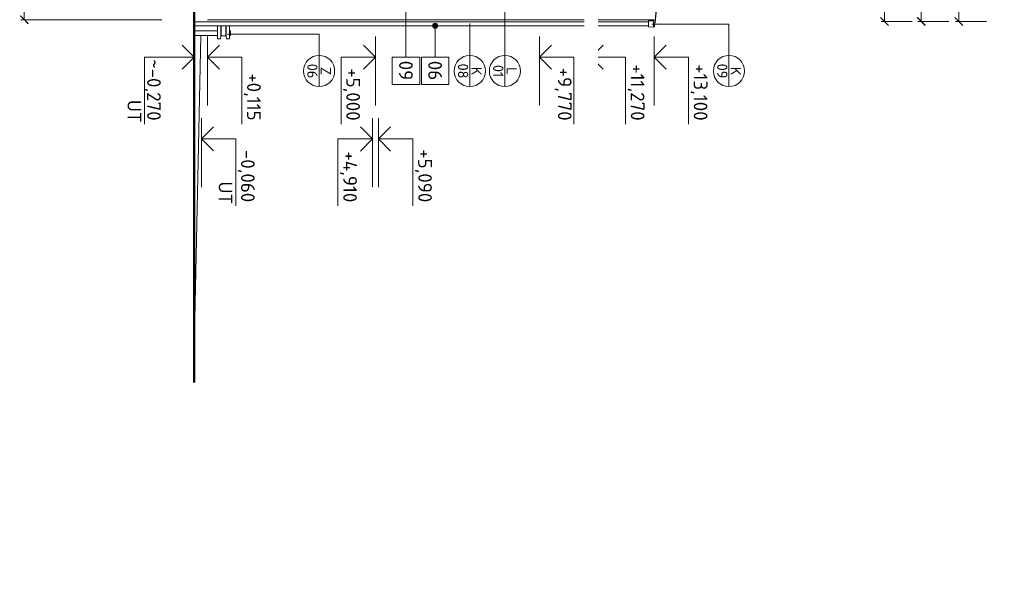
# Model space of a CAD drawing. Header units: millimetres. Extents: x -796345 to 3713765, y -2985421 to 2187451.
# Tile 89 of 256: x -30768 to -2146, y -16908 to -950. Entities that reach past the tile are written whole.
import ezdxf
from ezdxf import colors
from ezdxf.entities.mleader import LeaderData, LeaderLine
from ezdxf.enums import TextEntityAlignment as Align
from ezdxf.math import Vec2, Vec3

# ---------------------------------------------------------------- set-up
doc = ezdxf.new("R2010")
doc.units = ezdxf.units.MM
doc.header["$PDMODE"] = 1
doc.layers.get('Defpoints').update_dxf_attribs({"color": 8})
for name, color, linetype, lineweight in [('A99_N_kce-pohl', 1, 'Continuous', 9), ('A99_N_koty-200', 5, 'Continuous', 5), ('A99_N_koty-200-vysk', 6, 'Continuous', 9), ('A99_N_leg-text', 7, 'Continuous', 9), ('A99_N_txt-popis-50', 240, 'Continuous', 9), ('A99_N_znaceni 200', 5, 'Continuous', 5), ('A99_S_kce-pohl', 7, 'Continuous', 5)]:
    doc.layers.add(name, color=color, linetype=linetype, lineweight=lineweight)
doc.styles.add('A99_kota', font='isocpeur.ttf', dxfattribs={"height": 2})
doc.styles.add('A99_popis', font='isocpeur.ttf')
doc.styles.add('ISOCPEUR_2', font='isocpeur.ttf', dxfattribs={"height": 2})
doc.dimstyles.new('A99_kota_200 new', dxfattribs={"dimscale": 200, "dimtxt": 2, "dimasz": 1.2, "dimexe": 0.5, "dimexo": 1.5, "dimgap": 0.3, "dimtad": 1, "dimdec": 0, "dimzin": 3, "dimdsep": 46, "dimtxsty": 'A99_kota', "dimblk": 'ARCHTICK', "dimcen": 2.5, "dimazin": 2, "dimtfac": 0.75, "dimtdec": 0, "dimtmove": 2, "dimatfit": 0, "dimfxl": 4, "dimfxlon": 1, "dimtolj": 1, "dimtzin": 0, "dimlwd": 5, "dimlwe": 5, "dimarcsym": 0})

# ---------------------------------------------------------------- blocks, each defined once
blk = doc.blocks.new('_ArchTick')
at = {"color": 0, "linetype": 'ByBlock', "const_width": 0.15}
blk.add_lwpolyline([(-0.5, -0.5), (0.5, 0.5)], dxfattribs=at)
blk = doc.blocks.new('*D161')
at = {"layer": 'A99_N_koty-200', "color": 0, "lineweight": 5, "transparency": 16777216}
for p, q in [((-4829, 24470), (-5729, 24470)), ((-5629, 24470), (-5629, -1000)), ((-4829, -1000), (-5729, -1000))]:
    blk.add_line(p, q, dxfattribs=at)
at = {"layer": 'Defpoints', "color": 0, "lineweight": 0, "transparency": 16777216}
for p in [(-650, 24470), (-5629, -1000), (-650, -1000)]:
    blk.add_point(p, dxfattribs=at)
at = {"layer": 'A99_N_koty-200', "color": 0, "lineweight": 5, "transparency": 16777216, "xscale": 240, "yscale": 240, "zscale": 240}
for p, rotation in [((-5629, 24470), 90), ((-5629, -1000), 270)]:
    blk.add_blockref('_ArchTick', p, dxfattribs=dict(at, rotation=rotation))
at = {"layer": 'A99_N_koty-200', "color": 0, "transparency": 16777216, "insert": (-5889, 11735), "char_height": 400, "attachment_point": 5, "rotation": 90, "style": 'A99_kota'}
blk.add_mtext('\\A1;25470', dxfattribs=at)
blk = doc.blocks.new('*D169')
at = {"layer": 'A99_N_koty-200', "color": 0, "lineweight": 5, "transparency": 16777216}
for p, q in [((-3760, 840), (-4660, 840)), ((-4560, 840), (-4560, -1000)), ((-3760, -1000), (-4660, -1000))]:
    blk.add_line(p, q, dxfattribs=at)
at = {"layer": 'Defpoints', "color": 0, "lineweight": 0, "transparency": 16777216}
for p in [(-650, 840), (-4560, -1000), (-650, -1000)]:
    blk.add_point(p, dxfattribs=at)
at = {"layer": 'A99_N_koty-200', "color": 0, "lineweight": 5, "transparency": 16777216, "xscale": 240, "yscale": 240, "zscale": 240}
for p, rotation in [((-4560, 840), 90), ((-4560, -1000), 270)]:
    blk.add_blockref('_ArchTick', p, dxfattribs=dict(at, rotation=rotation))
at = {"layer": 'A99_N_koty-200', "color": 0, "transparency": 16777216, "insert": (-4820, -80), "char_height": 400, "attachment_point": 5, "rotation": 90, "style": 'A99_kota'}
blk.add_mtext('\\A1;1840', dxfattribs=at)
blk = doc.blocks.new('*U57')
at = {"color": 0, "linetype": 'ByBlock', "lineweight": -2}
blk.add_line((3, 0), (-7, 0), dxfattribs=at)
for points in [[(0, 0), (0, 5), (0, 5), (-9.7, 5)], [(1.75, 1.75), (0, 0), (-1.75, 1.75)]]:
    blk.add_lwpolyline(points, dxfattribs=at)
at = {"color": 0, "linetype": 'ByBlock', "lineweight": -2, "style": 'A99_kota'}
blk.add_attdef('POPIS', text='', height=2, dxfattribs=at).set_placement((-9.2, 5.5), align=Align.BOTTOM_LEFT)
blk.add_attdef('VYSKA', text='', height=2, dxfattribs=at).set_placement((-2, 4.25), align=Align.TOP_RIGHT)
blk = doc.blocks.new('*U56')
at = {"color": 0, "linetype": 'ByBlock', "lineweight": -2}
blk.add_line((3, 0), (-7, 0), dxfattribs=at)
for points in [[(0, 0), (0, 5), (0, 5), (-9.7, 5)], [(1.75, 1.75), (0, 0), (-1.75, 1.75)]]:
    blk.add_lwpolyline(points, dxfattribs=at)
at = {"color": 0, "linetype": 'ByBlock', "lineweight": -2, "style": 'A99_kota'}
blk.add_attdef('VYSKA', text='', height=2, dxfattribs=at).set_placement((-2, 7.75), align=Align.TOP_RIGHT)
blk.add_attdef('POPIS', text='', height=2, dxfattribs=at).set_placement((-9.2, 4.5), align=Align.TOP_LEFT)
blk = doc.blocks.new('*U58')
at = {"color": 0, "linetype": 'ByBlock', "lineweight": -2}
blk.add_line((3, 0), (-7, 0), dxfattribs=at)
for points in [[(0, 0), (0, 5), (0, 5), (-9.7, 5)], [(1.75, 1.75), (0, 0), (-1.75, 1.75)]]:
    blk.add_lwpolyline(points, dxfattribs=at)
at = {"color": 0, "linetype": 'ByBlock', "lineweight": -2, "style": 'A99_kota'}
blk.add_attdef('VYSKA', text='', height=2, dxfattribs=at).set_placement((-2, 7.75), align=Align.TOP_RIGHT)
blk.add_attdef('POPIS', text='', height=2, dxfattribs=at).set_placement((-9.2, 4.5), align=Align.TOP_LEFT)
blk = doc.blocks.new('*U32')
at = {"color": 0, "linetype": 'ByBlock', "lineweight": -2}
blk.add_line((-3, 0), (7, 0), dxfattribs=at)
for points in [[(-1.75, -1.75), (0, 0), (1.75, -1.75)], [(0, 0), (0, -5), (0, -5), (9.7, -5)]]:
    blk.add_lwpolyline(points, dxfattribs=at)
at = {"color": 0, "linetype": 'ByBlock', "lineweight": -2, "style": 'A99_kota'}
for tag, p in [('VYSKA', (9.2, -2.25)), ('POPIS', (9.2, -5.5))]:
    blk.add_attdef(tag, text='', height=2, dxfattribs=at).set_placement(p, align=Align.TOP_RIGHT)
blk = doc.blocks.new('*D360')
at = {"layer": 'A99_N_koty-200', "color": 0, "lineweight": 5, "transparency": 16777216}
for p, q in [((-2667.5, 700), (-3567.5, 700)), ((-3467.5, -1000), (-3467.5, 700)), ((-2667.5, -1000), (-3567.5, -1000))]:
    blk.add_line(p, q, dxfattribs=at)
at = {"layer": 'Defpoints', "color": 0, "lineweight": 0, "transparency": 16777216}
for p in [(-3467.5, 700), (-500, 700), (-650, -1000)]:
    blk.add_point(p, dxfattribs=at)
at = {"layer": 'A99_N_koty-200', "color": 0, "lineweight": 5, "transparency": 16777216, "xscale": 240, "yscale": 240, "zscale": 240}
for p, rotation in [((-3467.5, 700), 90), ((-3467.5, -1000), 270)]:
    blk.add_blockref('_ArchTick', p, dxfattribs=dict(at, rotation=rotation))
at = {"layer": 'A99_N_koty-200', "color": 0, "transparency": 16777216, "insert": (-3727.5, -150), "char_height": 400, "attachment_point": 5, "rotation": 90, "style": 'A99_kota'}
blk.add_mtext('\\A1;1700', dxfattribs=at)
blk = doc.blocks.new('*D398')
at = {"layer": 'A99_N_koty-200', "color": 0, "lineweight": 5, "transparency": 16777216}
for p, q in [((-27957, 26350), (-30735, 26350)), ((-30635, -950), (-30635, 26350)), ((-26635, -950), (-30735, -950))]:
    blk.add_line(p, q, dxfattribs=at)
at = {"layer": 'Defpoints', "color": 0, "linetype": 'Continuous', "lineweight": 0, "transparency": 16777216}
for p in [(-30635, 26350), (-27657, 26350), (-25045, -950)]:
    blk.add_point(p, dxfattribs=at)
at = {"layer": 'A99_N_koty-200', "color": 0, "linetype": 'Continuous', "lineweight": 5, "transparency": 16777216, "xscale": 240, "yscale": 240, "zscale": 240}
for p, rotation in [((-30635, 26350), 90), ((-30635, -950), 270)]:
    blk.add_blockref('_ArchTick', p, dxfattribs=dict(at, rotation=rotation))
at = {"layer": 'A99_N_koty-200', "color": 0, "linetype": 'Continuous', "lineweight": 5, "transparency": 16777216, "insert": (-30107, 12173), "char_height": 400, "attachment_point": 5, "rotation": 270, "style": 'A99_kota', "bg_fill": 3, "box_fill_scale": 1.1, "bg_fill_color": 256, "bg_fill_true_color": 13158600, "bg_fill_transparency": 0}
blk.add_mtext('\\A1;I. ETAPA', dxfattribs=at)
blk = doc.blocks.new('*U36')
at = {"color": 0, "linetype": 'ByBlock', "lineweight": -2}
blk.add_line((-3, 0), (7, 0), dxfattribs=at)
for points in [[(0, 0), (0, 5), (0, 5), (9.7, 5)], [(-1.75, 1.75), (0, 0), (1.75, 1.75)]]:
    blk.add_lwpolyline(points, dxfattribs=at)
at = {"color": 0, "linetype": 'ByBlock', "lineweight": -2, "style": 'A99_kota'}
for tag, p in [('VYSKA', (9.2, 7.75)), ('POPIS', (9.2, 4.5))]:
    blk.add_attdef(tag, text='', height=2, dxfattribs=at).set_placement(p, align=Align.TOP_RIGHT)
blk = doc.blocks.new('*U131')
at = {"color": 0, "linetype": 'ByBlock', "lineweight": -2}
blk.add_line((-3, 0), (7, 0), dxfattribs=at)
for points in [[(0, 0), (0, 7.2), (0, 7.2), (9.7, 7.2)], [(-1.75, 1.75), (0, 0), (1.75, 1.75)]]:
    blk.add_lwpolyline(points, dxfattribs=at)
at = {"color": 0, "linetype": 'ByBlock', "lineweight": -2, "style": 'A99_kota'}
blk.add_attdef('POPIS', text='', height=2, rotation=360, dxfattribs=at).set_placement((9.2, 7.7), align=Align.BOTTOM_RIGHT)
blk.add_attdef('VYSKA', text='', height=2, rotation=360, dxfattribs=at).set_placement((9.2, 6.45), align=Align.TOP_RIGHT)
blk = doc.blocks.new('*U99')
at = {"color": 0, "linetype": 'ByBlock'}
blk.add_line((-3.02, 0), (3.02, 0), dxfattribs=at)
blk.add_circle((0, 0), 3.02, dxfattribs=at)
at = {"color": 0, "linetype": 'ByBlock', "style": 'A99_popis'}
for tag, p in [('KATEGORIE', (0, 1.31)), ('PRVEK', (0, -1.3))]:
    blk.add_attdef(tag, text='', height=2, dxfattribs=at).set_placement(p, align=Align.MIDDLE_CENTER)
blk = doc.blocks.new('*U133')
at = {"color": 0, "linetype": 'ByBlock', "lineweight": -2}
blk.add_line((-3, 0), (7, 0), dxfattribs=at)
for points in [[(-1.75, -1.75), (0, 0), (1.75, -1.75)], [(0, 0), (0, -5), (0, -5), (9.7, -5)]]:
    blk.add_lwpolyline(points, dxfattribs=at)
at = {"color": 0, "linetype": 'ByBlock', "lineweight": -2, "style": 'A99_kota'}
for tag, p in [('VYSKA', (9.2, -2.25)), ('POPIS', (9.2, -5.5))]:
    blk.add_attdef(tag, text='', height=2, dxfattribs=at).set_placement(p, align=Align.TOP_RIGHT)
blk = doc.blocks.new('*U134')
at = {"color": 0, "linetype": 'ByBlock', "lineweight": -2}
blk.add_line((-3, 0), (7, 0), dxfattribs=at)
for points in [[(-1.75, -1.75), (0, 0), (1.75, -1.75)], [(0, 0), (0, -5), (0, -5), (9.7, -5)]]:
    blk.add_lwpolyline(points, dxfattribs=at)
at = {"color": 0, "linetype": 'ByBlock', "lineweight": -2, "style": 'A99_kota'}
blk.add_attdef('POPIS', text='', height=2, dxfattribs=at).set_placement((9.2, -4.5), align=Align.BOTTOM_RIGHT)
blk.add_attdef('VYSKA', text='', height=2, dxfattribs=at).set_placement((9.2, -5.75), align=Align.TOP_RIGHT)

msp = doc.modelspace()

# ---------------------------------------------------------------- linework, layer by layer
at = {"layer": 'A99_N_kce-pohl', "color": 1, "linetype": 'Continuous', "lineweight": 13}
msp.add_line((-12309.6, -1038.4), (-10929.2, 11700), dxfattribs=at)
at = {"layer": 'A99_N_kce-pohl', "color": 1, "linetype": 'Continuous', "lineweight": 5}
for points in [[(-12247.4, -557.3), (-12299.7, -1039.5)], [(-25695, -1125), (-12490, -1125), (-12490, -1015), (-25695, -1015)], [(-24777.5, -1421), (-24777.5, -1125)], [(-24762.4, -1433.7), (-24762.4, -1125)], [(-24667, -1480.2), (-24667, -1125)], [(-12343.5, -980), (-12490, -980), (-12490, -1155), (-12407.6, -1169.5), (-12317.1, -1154.1), (-12312.2, -1108.6), (-12316.3, -1108.1), (-12318.4, -1128)], [(-12343.5, -1025.9), (-12335.3, -950)], [(-12343.5, -980), (-12343.5, -1158.6)], [(-12299.7, -1039.5), (-12343.5, -1034.8)], [(-12322, -1152.8), (-12309.6, -1038.4)], [(-25695, -1270), (-25017, -1270)], [(-25695, -1409.6), (-25017, -1410)], [(-24667, -1270), (-24637.5, -1270)], [(-24667, -1410), (-24637.5, -1410)], [(-24637.5, -1410), (-24637.5, -1270)], [(-12343.5, -1150.4), (-12322, -1152.8)]]:
    msp.add_lwpolyline(points, dxfattribs=at)
at = {"layer": 'A99_N_kce-pohl', "color": 1, "linetype": 'Continuous', "lineweight": 13}
msp.add_lwpolyline([(-12335.3, -950), (-25310, -950)], dxfattribs=at)
at = {"layer": 'A99_N_kce-pohl', "color": 1, "linetype": 'Continuous', "lineweight": 5}
for points in [[(-25017, -1480.2), (-25016.5, -1495.5, 0.4044874), (-25001.5, -1510), (-24942.2, -1510, 0.3881938), (-24927.3, -1496.3), (-24921.7, -1434.8, -0.3892688), (-24906.5, -1421), (-24842, -1421)], [(-24667, -1480.2), (-24667.5, -1495.5, -0.4044874), (-24682.5, -1510), (-24741.8, -1510, -0.3881938), (-24756.7, -1496.3), (-24762.3, -1434.8, 0.3892688), (-24777.5, -1421), (-24842, -1421)]]:
    msp.add_lwpolyline(points, format="xyb", dxfattribs=at)
at = {"layer": 'A99_N_leg-text', "lineweight": 9}
msp.add_lwpolyline([(-18292.5, -2035), (-19092.5, -2035), (-19092.5, -2835), (-18292.5, -2835)], close=True, dxfattribs=at)
at = {"layer": 'A99_N_znaceni 200'}
for points in [[(-12387.5, -1077.5), (-10150, -1077.5)], [(-10150, -1077.5), (-10150, -1077.5), (-10150, -2689.7)], [(-24730, -1372.5), (-22065, -1372.5), (-22065, -2689.7)]]:
    msp.add_lwpolyline(points, dxfattribs=at)
at = {"layer": 'A99_S_kce-pohl', "lineweight": 9}
msp.add_lwpolyline([(-25695, -10542.5), (-25500, -1409.7)], dxfattribs=at)

# ---------------------------------------------------------------- block references
at = {"layer": 'A99_N_koty-200-vysk', "lineweight": 5}
ref = msp.add_blockref('*U131', (-25695, -2040.1), dxfattribs=dict(at, xscale=-200, yscale=200, zscale=200, rotation=90))
ref.add_attrib('VYSKA', '~-0,270', dxfattribs={"layer": '0', "color": 0, "linetype": 'ByBlock', "lineweight": -2, "height": 400, "rotation": 270, "style": 'A99_kota'}).set_placement((-26665, -3880.1), align=Align.TOP_RIGHT)
ref.add_attrib('POPIS_001', 'UT', (-27635, -3280.1), dxfattribs={"layer": '0', "color": 0, "linetype": 'ByBlock', "lineweight": -2, "height": 400, "rotation": 270, "style": 'A99_kota'})
ref = msp.add_blockref('*U58', (-25310, -2040.1), dxfattribs=dict(at, xscale=-200, yscale=200, zscale=200, rotation=269.9999999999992))
ref.add_attrib('VYSKA', '+0,115', dxfattribs={"layer": '0', "color": 0, "linetype": 'ByBlock', "lineweight": -2, "height": 400, "rotation": 270, "style": 'A99_kota'}).set_placement((-23760, -3880.1), align=Align.TOP_RIGHT)
at = {"layer": 'A99_N_koty-200-vysk', "lineweight": 5, "xscale": 200, "yscale": 200, "zscale": 200, "rotation": 270}
msp.add_blockref('*U32', (-20425, -2040.1), dxfattribs=at).add_auto_attribs({'VYSKA': '+5,000'})
at = {"layer": 'A99_N_koty-200-vysk', "lineweight": 5}
ref = msp.add_blockref('*U57', (-15655, -2040.1), dxfattribs=dict(at, xscale=-200, yscale=200, zscale=200, rotation=269.9999999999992))
ref.add_attrib('VYSKA', '+9,770', dxfattribs={"layer": '0', "color": 0, "linetype": 'ByBlock', "lineweight": -2, "height": 400, "rotation": 270, "style": 'A99_kota'}).set_placement((-14725, -3880.1), align=Align.TOP_RIGHT)
ref = msp.add_blockref('*U56', (-14155, -2040.1), dxfattribs=dict(at, xscale=-200, yscale=200, zscale=200, rotation=269.9999999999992))
ref.add_attrib('VYSKA', '+11,270', dxfattribs={"layer": '0', "color": 0, "linetype": 'ByBlock', "lineweight": -2, "height": 400, "rotation": 270, "style": 'A99_kota'}).set_placement((-12605, -3880.1), align=Align.TOP_RIGHT)
ref = msp.add_blockref('*U56', (-12325, -2040.1), dxfattribs=dict(at, xscale=-200, yscale=200, zscale=200, rotation=269.9999999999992))
ref.add_attrib('VYSKA', '+13,100', dxfattribs={"layer": '0', "color": 0, "linetype": 'ByBlock', "lineweight": -2, "height": 400, "rotation": 270, "style": 'A99_kota'}).set_placement((-10775, -3880.1), align=Align.TOP_RIGHT)
ref = msp.add_blockref('*U36', (-25485, -4410), dxfattribs=dict(at, xscale=200, yscale=200, zscale=200, rotation=270))
ref.add_attrib('VYSKA', '-0,060', dxfattribs={"layer": '0', "color": 0, "linetype": 'ByBlock', "lineweight": -2, "height": 400, "rotation": 270, "style": 'A99_kota'}).set_placement((-23935, -6250), align=Align.TOP_RIGHT)
ref.add_attrib('POPIS_001', 'UT', (-24985, -5650), dxfattribs={"layer": '0', "color": 0, "linetype": 'ByBlock', "lineweight": -2, "height": 400, "rotation": 270, "style": 'A99_kota'})
at = {"layer": 'A99_N_znaceni 200', "xscale": 150, "yscale": 150, "zscale": 150, "rotation": 270}
for p, values in [((-22065, -2440), {'KATEGORIE': 'Z', 'PRVEK': '06'}), ((-10150, -2440), {'KATEGORIE': 'K', 'PRVEK': '09'})]:
    msp.add_blockref('*U99', p, dxfattribs=at).add_auto_attribs(values)

# ---------------------------------------------------------------- dimensions: what is measured, and where the dimension line sits
at = {"layer": 'A99_N_koty-200'}
for base, p1, p2, picture, middle in [((-5629.5, -1000), (-650, 24470), (-650, -1000), '*D161', (-5889.5, 11735)), ((-4560, -1000), (-650, 840), (-650, -1000), '*D169', (-4820, -80)), ((-3467.5, 700), (-650, -1000), (-500, 700), '*D360', (-3727.5, -150))]:
    dim = msp.add_linear_dim(base=base, p1=p1, p2=p2, angle=90, dimstyle='A99_kota_200 new', override={"dimscale": 0, "dimtix": 1, "dimtofl": 1, "dimtmove": 1, "dimatfit": 1}, dxfattribs=at)
    dim.commit()
    dim.dimension.update_dxf_attribs({"geometry": picture, "text_midpoint": middle})

# ---------------------------------------------------------------- next in the draw order: texts
at = {"layer": 'A99_N_leg-text', "lineweight": 9, "insert": (-18492.5, -2425), "char_height": 400, "width": 402.994, "attachment_point": 2, "rotation": 270, "line_spacing_factor": 1.149209, "style": 'ISOCPEUR_2', "bg_fill": 3, "box_fill_scale": 1, "bg_fill_color": 256, "bg_fill_transparency": 0}
msp.add_mtext('\\A1;{\\fISOCPEUR|b1|i0|c238|p34;06}', dxfattribs=at)

# ---------------------------------------------------------------- next in the draw order: dimensions: what is measured, and where the dimension line sits
at = {"layer": 'A99_N_koty-200', "color": 1, "linetype": 'Continuous', "lineweight": 5}
dim = msp.add_linear_dim(base=(-30635, 26350), p1=(-25045, -950), p2=(-27657.3, 26350), angle=90, text='I. ETAPA', dimstyle='A99_kota_200 new', override={"dimscale": 0, "dimtix": 0, "dimtofl": 1, "dimtmove": 2, "dimatfit": 0, "dimfxl": 20, "dimtfill": 1}, dxfattribs=at)
dim.commit()
dim.dimension.update_dxf_attribs({"geometry": '*D398', "text_midpoint": (-30107.5, 12172.5), "dimtype": 128})

# ---------------------------------------------------------------- next in the draw order: linework, layer by layer
at = {"layer": 'A99_N_kce-pohl', "color": 7, "lineweight": 50}
msp.add_lwpolyline([(-25695, 24515), (-25695, -11482.5)], dxfattribs=at)
at = {"layer": 'A99_N_kce-pohl', "color": 1, "linetype": 'Continuous', "lineweight": 5}
for points in [[(-25017, -1480.2), (-25017, -1125)], [(-24921.6, -1433.7), (-24921.6, -1125)], [(-24906.5, -1421), (-24906.5, -1125)]]:
    msp.add_lwpolyline(points, dxfattribs=at)
at = {"layer": 'A99_N_leg-text', "lineweight": 9}
msp.add_lwpolyline([(-18692.5, -2035), (-18692.5, -1060)], dxfattribs=at)

# ---------------------------------------------------------------- next in the draw order: leaders
at = {"layer": 'A99_N_txt-popis-50', "lineweight": 9}
ml = msp.add_multileader_mtext('Standard', dxfattribs=at)
ml.set_content('\\A1;{\\C256;vertikalní panely budou v úrovni +5,000 m (horní hrana vrat) horizontálně rozděleny na dvě části. }', color=1, style='A99_popis')
ml.set_leader_properties(color=256, linetype='ByLayer', lineweight=-1)
ml.build(insert=Vec2(0, 0))
ml.multileader.update_dxf_attribs({"dogleg_length": 1, "arrow_head_size": 300, "scale": 200})
ctx = ml.context
ctx.base_point, ctx.scale, ctx.char_height, ctx.arrow_head_size, ctx.landing_gap_size, ctx.plane_origin, ctx.plane_x_axis, ctx.plane_y_axis = Vec3(-14217.5, 61732.5), 200, 400, 300, 250, Vec3(-22778.5, 49152.5), Vec3(0, -1), Vec3(1, 0)
notes = []
notes.append((ctx, [(1, (1, 1, 0), (-14217.5, 45587.5), (0, 1), 585, [(0, [(-20425, 45582.5)], 0, [])])]))
ctx.mtext.insert, ctx.mtext.text_direction, ctx.mtext.rotation, ctx.mtext.width, ctx.mtext.defined_height, ctx.mtext.flow_direction = Vec3(-13957.5, 61482.5), Vec3(0, -1), 4.712389, 15234.519, 2541.3, 5
ctx.mtext.has_bg_fill, ctx.mtext.bg_color, ctx.mtext.bg_scale_factor, ctx.mtext.bg_transparency, ctx.mtext.use_window_bg_color = 1, -1073741824, 1, 0, 1
for ctx, leaders in notes:
    for number, flags, end, landing, length, lines in leaders:
        leader = LeaderData()
        leader.index, (leader.has_last_leader_line, leader.has_dogleg_vector, leader.attachment_direction) = number, flags
        leader.last_leader_point, leader.dogleg_vector, leader.dogleg_length = Vec3(end), Vec3(landing), length
        for number, points, colour, breaks in lines:
            line = LeaderLine()
            line.index, line.vertices, line.color, line.breaks = number, Vec3.list(points), colors.encode_raw_color(colour), breaks
            leader.lines.append(line)
        ctx.leaders.append(leader)

# ---------------------------------------------------------------- next in the draw order: hatches: boundary and pattern name
at = {"layer": 'A99_N_leg-text', "lineweight": 5}
h = msp.add_hatch(color=256, dxfattribs=at)
h.dxf.hatch_style = 1
edge = h.paths.add_edge_path()
edge.add_arc((-18692.5, -1125), 75, 0, 360)

# ---------------------------------------------------------------- next in the draw order: linework, layer by layer
at = {"layer": 'A99_N_leg-text', "lineweight": 9}
msp.add_lwpolyline([(-19140, -2035), (-19940, -2035), (-19940, -2835), (-19140, -2835)], close=True, dxfattribs=at)
at = {"layer": 'A99_N_leg-text', "lineweight": 5}
msp.add_circle((-18692.5, -1125), 75, dxfattribs=at)
at = {"layer": 'A99_N_znaceni 200'}
for points in [[(-16662.5, 1845), (-16662.5, 1845), (-16662.5, -2689.7)], [(-17685, -1060), (-17685, -1060), (-17685, -2689.7)]]:
    msp.add_lwpolyline(points, dxfattribs=at)

# ---------------------------------------------------------------- next in the draw order: block references
at = {"layer": 'A99_N_koty-200-vysk', "lineweight": 5, "xscale": 200, "yscale": 200, "zscale": 200, "rotation": 269.9999999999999}
msp.add_blockref('*U133', (-20515, -4412.5), dxfattribs=at).add_auto_attribs({'VYSKA': '+4,910'})
at = {"layer": 'A99_N_koty-200-vysk', "lineweight": 5}
ref = msp.add_blockref('*U134', (-20335, -4412.5), dxfattribs=dict(at, xscale=-200, yscale=200, zscale=200, rotation=89.99999999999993))
ref.add_attrib('VYSKA', '+5,090', dxfattribs={"layer": '0', "color": 0, "linetype": 'ByBlock', "lineweight": -2, "height": 400, "rotation": 270, "style": 'A99_kota'}).set_placement((-18785, -6252.5), align=Align.TOP_RIGHT)
at = {"layer": 'A99_N_znaceni 200', "xscale": 150, "yscale": 150, "zscale": 150, "rotation": 270}
for p, values in [((-17685, -2440), {'KATEGORIE': 'K', 'PRVEK': '08'}), ((-16662.5, -2440), {'KATEGORIE': 'L', 'PRVEK': '01'})]:
    msp.add_blockref('*U99', p, dxfattribs=at).add_auto_attribs(values)

# ---------------------------------------------------------------- next in the draw order: texts
at = {"layer": 'A99_N_leg-text', "lineweight": 9, "insert": (-19340, -2425), "char_height": 400, "width": 402.994, "attachment_point": 2, "rotation": 270, "line_spacing_factor": 1.149209, "style": 'ISOCPEUR_2', "bg_fill": 3, "box_fill_scale": 1, "bg_fill_color": 256, "bg_fill_transparency": 0}
msp.add_mtext('\\A1;{\\fISOCPEUR|b1|i0|c238|p34;09}', dxfattribs=at)

# ---------------------------------------------------------------- next in the draw order: linework, layer by layer
at = {"layer": 'A99_N_leg-text', "lineweight": 9}
msp.add_lwpolyline([(-19540, -2035), (-19540, 492.5)], dxfattribs=at)

doc.saveas('drawing.dxf')
